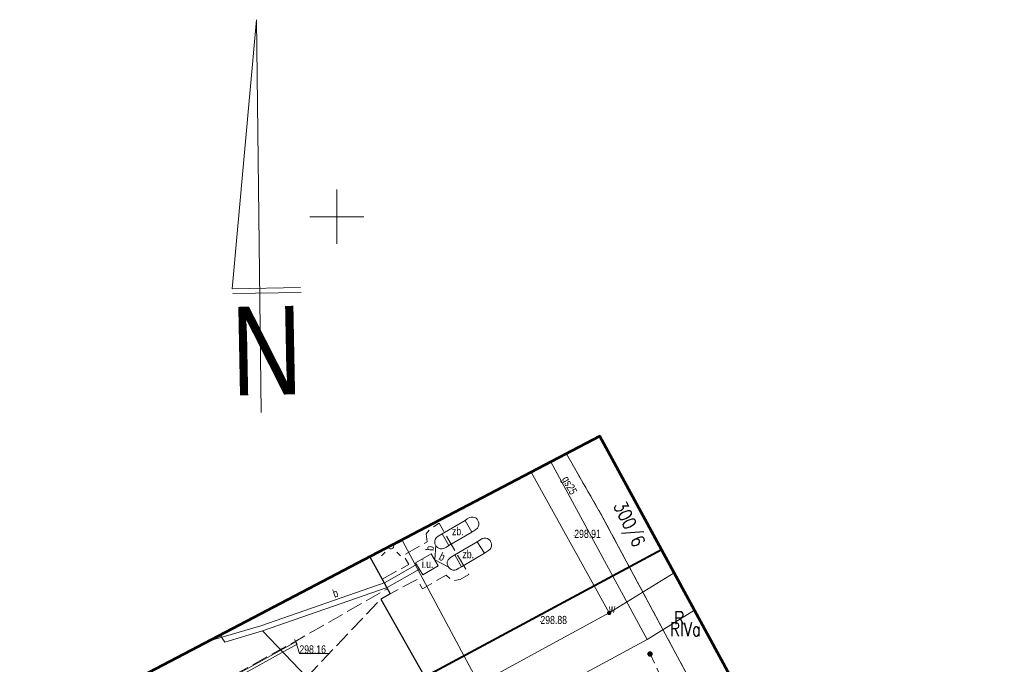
# Model space of a CAD drawing. Header units: metres. Extents: x 7437415 to 7437762, y 5556624 to 5556902.
# Tile 41 of 41: x 7437671 to 7437762, y 5556809 to 5556868. Entities that reach past the tile are written whole.
import ezdxf
from ezdxf.enums import TextEntityAlignment as Align

# ---------------------------------------------------------------- set-up
doc = ezdxf.new("R2010")
doc.units = ezdxf.units.M
doc.header["$MEASUREMENT"] = 0
for name, pattern in [('EGBU01-500', [1, 0.5, -0.5]), ('ib07_500', [1.5, 1, -0.5]), ('KTJZ01-500', [2, 1.5, -0.5])]:
    doc.linetypes.add(name, pattern=pattern)
doc.layers.get('0').update_dxf_attribs({"color": 250, "lineweight": 5})
for name, color, linetype, lineweight in [('203-Punkt załamania granicy działki nie stabilizowany', 7, 'Continuous', 5), ('EGBD03', 250, 'Continuous', 5), ('EGBK02', 250, 'Continuous', 5), ('EGBP04_03', 250, 'Continuous', 5), ('EGBU01', 250, 'Continuous', 5), ('KTJZ01', 250, 'Continuous', 5), ('KTKR01', 250, 'Continuous', 5), ('MPZP', 250, 'Continuous', 5), ('odwodnienie liniowe (linia)', 7, 'Continuous', 5), ('punkt o określonej wysokości (sieć kanalizacyjna)', 7, 'Continuous', 5), ('punkt o określonej wysokości (sieć kanalizacyjna)-Atr2', 7, 'Continuous', 5), ('punkt wysokościowy naturalny', 7, 'Continuous', 5), ('punkt wysokościowy sztuczny', 7, 'Continuous', 5), ('reklama lub tablica informacyjna (linia)', 7, 'Continuous', 5), ('reklama lub tablica informacyjna (linia) - symbol', 7, 'Continuous', 5), ('RTPW01', 250, 'Continuous', 5), ('RTPW02', 250, 'Continuous', 5), ('SUPE_01', 250, 'Continuous', 5), ('SUPG_01', 250, 'Continuous', 5), ('SUPW_01', 250, 'Continuous', 5), ('SUUS06', 250, 'Continuous', 5), ('SUUS25_W', 250, 'Continuous', 5), ('Warstwa 1', 250, 'Continuous', 5), ('Warstwa 3', 250, 'Continuous', 5), ('Znak_N', 250, 'Continuous', 5)]:
    doc.layers.add(name, color=color, linetype=linetype, lineweight=lineweight)
doc.styles.get("Standard").update_dxf_attribs({"font": 'txt.shx', "width": 0.75})
doc.styles.add('Style-COMPRESSED', font='COMPRESSED.shx')
doc.styles.add('Style-ksztalty', font='ksztalty.shx')
doc.styles.add('Style-WORKING', font='WORKING.shx')
doc.linetypes.add('KTOK05_01-500', pattern='A,3.75,[13,dgnlstyle-rozp_2015.shx,S=0.002778,R=0,X=0,Y=0],3.75', length=7.5)
doc.linetypes.add('us06-500', pattern='A,0.4,["^V",Style-ksztalty,S=0.5,R=0,X=0,Y=0],0', length=0.4)

# ---------------------------------------------------------------- blocks, each defined once
blk = doc.blocks.new('IB07')
at = {"linetype": 'Continuous', "lineweight": 13, "ltscale": 10}
h = blk.add_hatch(color=0, dxfattribs=at)
edge = h.paths.add_edge_path()
edge.add_arc((0, 0), 2.5, 0, 360)
blk = doc.blocks.new('PW01')
at = {"layer": 'punkt wysokościowy naturalny', "linetype": 'Continuous', "lineweight": 13}
h = blk.add_hatch(color=0, dxfattribs=at)
edge = h.paths.add_edge_path()
edge.add_arc((0, 0), 0.45, 0, 360)
blk = doc.blocks.new('203')
at = {"layer": '203-Punkt załamania granicy działki nie stabilizowany', "linetype": 'Continuous', "lineweight": 13}
h = blk.add_hatch(color=96, dxfattribs=at)
edge = h.paths.add_edge_path()
edge.add_arc((0, 0), 0.45, 0, 360)
blk = doc.blocks.new('PW02')
at = {"layer": 'punkt wysokościowy sztuczny', "linetype": 'Continuous', "lineweight": 13}
h = blk.add_hatch(color=0, dxfattribs=at)
edge = h.paths.add_edge_path()
edge.add_arc((0, 0), 0.45, 0, 360)
blk = doc.blocks.new('SUUS25')
at = {"layer": 'SUUS25_W', "linetype": 'Continuous', "lineweight": 0}
h = blk.add_hatch(color=250, dxfattribs=at)
edge = h.paths.add_edge_path()
edge.add_arc((0, 0), 0.2, 0, 360)
blk = doc.blocks.new('2')
at = {"layer": 'Znak_N', "color": 250, "linetype": 'Continuous', "lineweight": 13}
for p, q in [((-0.57, 47.43), (-4.76, 0.76)), ((0.25, -20.69), (-0.57, 47.43)), ((-4.76, 0.76), (7.08, 0.99)), ((-4.65, -0.09), (7.19, 0.14))]:
    blk.add_line(p, q, dxfattribs=at)
at = {"layer": 'Znak_N', "color": 250, "linetype": 'Continuous', "lineweight": 13, "style": 'Style-COMPRESSED', "width": 0.833332}
blk.add_text('N', height=15.36, rotation=1.1353, dxfattribs=at).set_placement((-4.81, -17.77))

msp = doc.modelspace()

# ---------------------------------------------------------------- linework, layer by layer
at = {"color": 7, "linetype": 'Continuous', "lineweight": 13}
for p, q in [((7437704.46, 5556819.1), (7437704.107, 5556818.747)), ((7437704.46, 5556819.1), (7437704.107, 5556818.747)), ((7437705.521, 5556819.1), (7437705.874, 5556818.747)), ((7437705.521, 5556819.1), (7437705.874, 5556818.747))]:
    msp.add_line(p, q, dxfattribs=at)
at = {"color": 7, "linetype": 'Continuous', "lineweight": 13, "flags": 128}
for points in [[(7437712.44, 5556820.93), (7437712.819, 5556821.178), (7437712.961, 5556821.299), (7437713.043, 5556821.416), (7437713.105, 5556821.591), (7437713.102, 5556821.777), (7437713.068, 5556821.895), (7437713.012, 5556822.018), (7437712.952, 5556822.121), (7437712.836, 5556822.213), (7437712.709, 5556822.284), (7437712.559, 5556822.327), (7437712.375, 5556822.324), (7437712.242, 5556822.29), (7437712.007, 5556822.144), (7437711.83, 5556822.01)], [(7437712.44, 5556820.93), (7437712.819, 5556821.178), (7437712.961, 5556821.299), (7437713.043, 5556821.416), (7437713.105, 5556821.591), (7437713.102, 5556821.777), (7437713.068, 5556821.895), (7437713.012, 5556822.018), (7437712.952, 5556822.121), (7437712.836, 5556822.213), (7437712.709, 5556822.284), (7437712.559, 5556822.327), (7437712.375, 5556822.324), (7437712.242, 5556822.29), (7437712.007, 5556822.144), (7437711.83, 5556822.01)], [(7437709.72, 5556820.78), (7437709.33, 5556820.55), (7437709.183, 5556820.435), (7437709.095, 5556820.323), (7437709.025, 5556820.151), (7437709.02, 5556819.965), (7437709.048, 5556819.845), (7437709.098, 5556819.72), (7437709.153, 5556819.615), (7437709.265, 5556819.517), (7437709.388, 5556819.44), (7437709.536, 5556819.39), (7437709.72, 5556819.384), (7437709.855, 5556819.412), (7437710.096, 5556819.547), (7437710.33, 5556819.69)], [(7437709.72, 5556820.78), (7437709.33, 5556820.55), (7437709.183, 5556820.435), (7437709.095, 5556820.323), (7437709.025, 5556820.151), (7437709.02, 5556819.965), (7437709.048, 5556819.845), (7437709.098, 5556819.72), (7437709.153, 5556819.615), (7437709.265, 5556819.517), (7437709.388, 5556819.44), (7437709.536, 5556819.39), (7437709.72, 5556819.384), (7437709.855, 5556819.412), (7437710.096, 5556819.547), (7437710.33, 5556819.69)], [(7437709.14, 5556819.72), (7437709.02, 5556818.39), (7437710.27, 5556817.74)], [(7437709.14, 5556819.72), (7437709.02, 5556818.39), (7437710.27, 5556817.74)], [(7437713.61, 5556818.98), (7437713.989, 5556819.228), (7437714.131, 5556819.349), (7437714.213, 5556819.466), (7437714.275, 5556819.641), (7437714.272, 5556819.827), (7437714.238, 5556819.945), (7437714.182, 5556820.068), (7437714.122, 5556820.171), (7437714.006, 5556820.263), (7437713.879, 5556820.334), (7437713.729, 5556820.377), (7437713.545, 5556820.374), (7437713.412, 5556820.34), (7437713.177, 5556820.194), (7437712.95, 5556820.04)], [(7437713.61, 5556818.98), (7437713.989, 5556819.228), (7437714.131, 5556819.349), (7437714.213, 5556819.466), (7437714.275, 5556819.641), (7437714.272, 5556819.827), (7437714.238, 5556819.945), (7437714.182, 5556820.068), (7437714.122, 5556820.171), (7437714.006, 5556820.263), (7437713.879, 5556820.334), (7437713.729, 5556820.377), (7437713.545, 5556820.374), (7437713.412, 5556820.34), (7437713.177, 5556820.194), (7437712.95, 5556820.04)], [(7437710.88, 5556818.83), (7437710.49, 5556818.6), (7437710.343, 5556818.485), (7437710.255, 5556818.373), (7437710.185, 5556818.201), (7437710.18, 5556818.015), (7437710.208, 5556817.895), (7437710.258, 5556817.77), (7437710.313, 5556817.665), (7437710.425, 5556817.567), (7437710.548, 5556817.49), (7437710.696, 5556817.44), (7437710.88, 5556817.434), (7437711.015, 5556817.462), (7437711.256, 5556817.597), (7437711.49, 5556817.74)], [(7437710.88, 5556818.83), (7437710.49, 5556818.6), (7437710.343, 5556818.485), (7437710.255, 5556818.373), (7437710.185, 5556818.201), (7437710.18, 5556818.015), (7437710.208, 5556817.895), (7437710.258, 5556817.77), (7437710.313, 5556817.665), (7437710.425, 5556817.567), (7437710.548, 5556817.49), (7437710.696, 5556817.44), (7437710.88, 5556817.434), (7437711.015, 5556817.462), (7437711.256, 5556817.597), (7437711.49, 5556817.74)], [(7437707.35, 5556817.94), (7437704.44, 5556816.3), (7437692.98, 5556812.3), (7437689.52, 5556811.27), (7437688.34, 5556810.93)]]:
    msp.add_lwpolyline(points, dxfattribs=at)
for points in [[(7437709.72, 5556820.78), (7437710.34, 5556819.7), (7437712.44, 5556820.93), (7437711.83, 5556822.01), (7437709.72, 5556820.78)], [(7437709.72, 5556820.78), (7437710.34, 5556819.7), (7437712.44, 5556820.93), (7437711.83, 5556822.01), (7437709.72, 5556820.78)], [(7437712.95, 5556820.04), (7437713.61, 5556818.98), (7437711.49, 5556817.74), (7437710.88, 5556818.83), (7437712.95, 5556820.04)], [(7437712.95, 5556820.04), (7437713.61, 5556818.98), (7437711.49, 5556817.74), (7437710.88, 5556818.83), (7437712.95, 5556820.04)], [(7437707.25, 5556818.1), (7437707.92, 5556817.01), (7437709.35, 5556817.84), (7437708.69, 5556818.94), (7437707.25, 5556818.1)], [(7437707.25, 5556818.1), (7437707.92, 5556817.01), (7437709.35, 5556817.84), (7437708.69, 5556818.94), (7437707.25, 5556818.1)]]:
    msp.add_lwpolyline(points, close=True, dxfattribs=at)
msp.add_lwpolyline([(7437705.186, 5556819.785), (7437704.751, 5556819.557, 1.206521), (7437705.186, 5556819.785)], format="xyb", close=True, dxfattribs=at)
msp.add_lwpolyline([(7437705.186, 5556819.785), (7437704.751, 5556819.557, 1.206521), (7437705.186, 5556819.785)], format="xyb", close=True, dxfattribs=at)
at = {"color": 21, "linetype": 'Continuous', "lineweight": 13, "flags": 128}
msp.add_lwpolyline([(7437707.35, 5556817.94), (7437704.44, 5556816.3), (7437692.98, 5556812.3), (7437689.52, 5556811.27), (7437688.34, 5556810.93)], dxfattribs=at)
at = {"color": 1, "linetype": 'Continuous', "lineweight": 13, "flags": 128}
msp.add_lwpolyline([(7437693.14, 5556811.82), (7437704.64, 5556815.84), (7437707.62, 5556817.51)], dxfattribs=at)
msp.add_lwpolyline([(7437693.14, 5556811.82), (7437704.64, 5556815.84), (7437707.62, 5556817.51)], dxfattribs=at)
at = {"layer": 'EGBD03', "color": 96, "linetype": 'Continuous', "lineweight": 13, "flags": 128}
for points in [[(7437721.165, 5556828.154), (7437724.44, 5556822.45)], [(7437724.44, 5556822.45), (7437734.79, 5556803.15)]]:
    msp.add_lwpolyline(points, dxfattribs=at)
at = {"layer": 'EGBU01', "color": 96, "linetype": 'EGBU01-500', "lineweight": 13, "flags": 128}
for points in [[(7437721.165, 5556828.154), (7437724.44, 5556822.45)], [(7437724.44, 5556822.45), (7437721.165, 5556828.154)], [(7437724.44, 5556822.45), (7437734.79, 5556803.15)], [(7437734.79, 5556803.15), (7437724.44, 5556822.45)]]:
    msp.add_lwpolyline(points, dxfattribs=at)
at = {"layer": 'KTJZ01', "color": 7, "linetype": 'KTJZ01-500', "lineweight": 13, "flags": 128}
for points in [[(7437704.18, 5556816.61), (7437706.65, 5556817.94), (7437706.16, 5556818.82), (7437708.34, 5556820.05), (7437708.23, 5556820.77), (7437708.62, 5556821.26), (7437709.42, 5556821.75), (7437712.16, 5556817.04), (7437711.36, 5556816.56), (7437710.65, 5556816.46), (7437710.07, 5556816.98), (7437707.9, 5556815.7), (7437707.4, 5556816.58), (7437704.91, 5556815.25)], [(7437487.24, 5556665.88), (7437500.01, 5556668.65), (7437509.93, 5556671.34), (7437514.81, 5556672.66), (7437528.54, 5556677.57), (7437546.18, 5556685.08), (7437562.31, 5556693.39), (7437575.78, 5556700.17), (7437584.6, 5556705.2), (7437599.33, 5556712.79), (7437607.41, 5556717.03), (7437624.22, 5556725.75), (7437636.91, 5556731.79), (7437639.91, 5556733.3), (7437648.13, 5556737.1), (7437664.08, 5556744.94), (7437674.41, 5556750.47), (7437695.47, 5556762.01), (7437726.23, 5556778.98), (7437745.592, 5556790.579), (7437740.524, 5556799.89), (7437726.071, 5556794.065), (7437721.424, 5556793.261), (7437718.653, 5556793.684), (7437716.454, 5556794.853), (7437714.78, 5556796.65), (7437713.44, 5556798.18), (7437704.05, 5556814.76), (7437696.46, 5556806.77), (7437698.53, 5556806.84), (7437700.74, 5556806.26), (7437702.79, 5556804.94), (7437704.06, 5556803.16), (7437709.44, 5556793.77), (7437711.44, 5556790.12), (7437712.13, 5556787.63), (7437712.21, 5556785.35), (7437711.59, 5556783.66), (7437709.87, 5556781.76), (7437701.28, 5556777.09), (7437699.42, 5556776.48), (7437697.78, 5556776.19), (7437695.76, 5556776.41), (7437693.65, 5556777.51), (7437692.09, 5556778.89), (7437690.49, 5556781.22), (7437685.25, 5556778.28), (7437686.1, 5556775.03), (7437686.085, 5556773.72), (7437685.81, 5556772.51), (7437685.3, 5556771.32), (7437684.475, 5556769.98), (7437683.43, 5556768.68), (7437682.12, 5556767.23), (7437680.52, 5556765.9), (7437679.609, 5556765.424), (7437667.4, 5556758.73), (7437656.58, 5556752.94), (7437646.03, 5556747.24), (7437635.04, 5556741.31), (7437625.46, 5556735.97), (7437617.31, 5556731.03), (7437610.73, 5556727.32), (7437599.83, 5556721.28), (7437592.56, 5556717.41), (7437581.48, 5556711.39), (7437572.19, 5556706.38), (7437570.63, 5556705.57), (7437559.43, 5556699.57), (7437555.27, 5556697.37), (7437547.58, 5556693.6), (7437542.1, 5556690.99), (7437536.78, 5556688.64), (7437527.13, 5556684.56), (7437524.75, 5556685.69), (7437522.99, 5556687.15), (7437521.44, 5556689.45), (7437520.46, 5556691.39), (7437515.43, 5556689.51), (7437516.09, 5556686.202), (7437515.98, 5556684.5), (7437514.73, 5556681.38), (7437513.55, 5556680.28), (7437512.1, 5556679.32), (7437507.87, 5556678.13), (7437498.81, 5556675.82), (7437492.9, 5556674.29)]]:
    msp.add_lwpolyline(points, dxfattribs=at)
msp.add_lwpolyline([(7437703.033, 5556818.657), (7437682.498, 5556807.902), (7437684.47, 5556804.46), (7437696.2, 5556810.88), (7437704.66, 5556815.72), (7437704.18, 5556816.61), (7437703.033, 5556818.657)], close=True, dxfattribs=at)
at = {"layer": 'KTKR01', "color": 7, "linetype": 'Continuous', "lineweight": 30, "flags": 128}
msp.add_lwpolyline([(7437703.033, 5556818.657), (7437704.18, 5556816.61), (7437704.91, 5556815.25), (7437704.05, 5556814.76), (7437713.44, 5556798.18), (7437714.78, 5556796.65), (7437716.454, 5556794.853), (7437718.653, 5556793.684), (7437721.424, 5556793.261), (7437726.071, 5556794.065), (7437740.524, 5556799.89)], dxfattribs=at)
at = {"layer": 'MPZP', "color": 212, "linetype": 'KTOK05_01-500', "lineweight": 40, "flags": 128}
msp.add_lwpolyline([(7437480.35, 5556702.039), (7437498.164, 5556705.138), (7437519.727, 5556710.673), (7437570.307, 5556733.919), (7437638.513, 5556770.222), (7437729.943, 5556819.329)], dxfattribs=at)
at = {"layer": 'odwodnienie liniowe (linia)', "color": 0, "linetype": 'us06-500', "lineweight": 13}
for p, q in [((7437696.089, 5556811.039), (7437696.21, 5556810.82)), ((7437696.21, 5556810.82), (7437696.331, 5556810.601))]:
    msp.add_line(p, q, dxfattribs=at)
at = {"layer": 'odwodnienie liniowe (linia)', "color": 0, "lineweight": 13, "flags": 128}
msp.add_lwpolyline([(7437696.331, 5556810.601), (7437684.295, 5556803.932), (7437682.138, 5556807.714)], dxfattribs=at)
at = {"layer": 'punkt o określonej wysokości (sieć kanalizacyjna)-Atr2', "color": 7, "flags": 128}
msp.add_lwpolyline([(7437696.21, 5556810.82), (7437696.54, 5556809.73), (7437699.33, 5556809.73)], dxfattribs=at)
at = {"layer": 'reklama lub tablica informacyjna (linia)', "color": 7, "linetype": 'ib07_500', "lineweight": 13, "flags": 128}
msp.add_lwpolyline([(7437730.6, 5556806.15), (7437728.88, 5556809.7)], dxfattribs=at)
at = {"layer": 'SUPE_01', "color": 1, "linetype": 'Continuous', "lineweight": 13}
msp.add_line((7437706.05, 5556820.12), (7437706.001, 5556820.212), dxfattribs=at)
at = {"layer": 'SUPE_01', "color": 1, "linetype": 'Continuous', "lineweight": 13, "flags": 128}
for points in [[(7437715.74, 5556802.03), (7437706.05, 5556820.12), (7437704.97, 5556819.61)], [(7437704.51, 5556795.65), (7437697.94, 5556806.82), (7437693.14, 5556811.82), (7437689.66, 5556810.79), (7437689.233, 5556811.43)]]:
    msp.add_lwpolyline(points, dxfattribs=at)
at = {"layer": 'SUPG_01', "color": 52, "linetype": 'Continuous', "lineweight": 13, "flags": 128}
for points in [[(7437719.731, 5556827.403), (7437728.61, 5556811.05)], [(7437732.989, 5556813.733), (7437728.61, 5556811.05), (7437696.05, 5556793.43), (7437665.38, 5556774.15), (7437624.73, 5556752.297)]]:
    msp.add_lwpolyline(points, dxfattribs=at)
at = {"layer": 'SUPW_01', "color": 5, "linetype": 'Continuous', "lineweight": 13, "flags": 128}
for points in [[(7437717.916, 5556826.452), (7437725.11, 5556813.48)], [(7437699.03, 5556799.31), (7437725.11, 5556813.48), (7437731.114, 5556817.177)]]:
    msp.add_lwpolyline(points, dxfattribs=at)
at = {"layer": 'SUUS06', "color": 7, "linetype": 'Continuous', "lineweight": 13, "flags": 128}
msp.add_lwpolyline([(7437696.21, 5556810.82), (7437684.39, 5556804.27), (7437682.353, 5556807.84)], dxfattribs=at)
at = {"layer": 'Warstwa 1', "color": 207, "linetype": 'Continuous', "lineweight": 53, "true_color": 0x6e1e6e, "flags": 128}
msp.add_lwpolyline([(7437466.384, 5556694.725), (7437479.253, 5556654.299), (7437507.556, 5556623.548), (7437507.556, 5556623.548), (7437761.553, 5556761.255), (7437724.258, 5556829.774), (7437466.384, 5556694.725)], close=True, dxfattribs=at)
at = {"layer": 'Warstwa 3', "color": 7, "linetype": 'Continuous', "lineweight": 0}
for p, q in [((7437700, 5556852.5), (7437700, 5556847.5)), ((7437697.5, 5556850), (7437702.5, 5556850))]:
    msp.add_line(p, q, dxfattribs=at)

# ---------------------------------------------------------------- block references
at = {"layer": 'EGBP04_03', "color": 96, "linetype": 'Continuous', "lineweight": 13, "xscale": 0.1, "yscale": 0.1, "zscale": 0.1}
msp.add_blockref('203', (7437724.44, 5556822.45), dxfattribs=at)
at = {"layer": 'punkt o określonej wysokości (sieć kanalizacyjna)', "color": 7, "linetype": 'Continuous', "lineweight": 13, "xscale": 0.1, "yscale": 0.1, "zscale": 0.1}
msp.add_blockref('PW01', (7437696.21, 5556810.82), dxfattribs=at)
at = {"layer": 'reklama lub tablica informacyjna (linia) - symbol', "color": 7, "linetype": 'Continuous', "lineweight": 13, "xscale": 0.1, "yscale": 0.1, "zscale": 0.1}
msp.add_blockref('IB07', (7437728.88, 5556809.7), dxfattribs=at)
at = {"layer": 'RTPW02', "color": 7, "linetype": 'Continuous', "lineweight": 13, "xscale": 0.1, "yscale": 0.1, "zscale": 0.1}
for p in [(7437721.89, 5556820.64), (7437718.77, 5556812.7)]:
    msp.add_blockref('PW02', p, dxfattribs=at)
at = {"layer": 'SUUS25_W', "color": 7, "linetype": 'Continuous', "lineweight": 0}
msp.add_blockref('SUUS25', (7437725.11, 5556813.48), dxfattribs=at)
at = {"layer": 'Znak_N', "color": 7, "linetype": 'Continuous', "lineweight": 13, "xscale": 0.531344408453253, "yscale": 0.531344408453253, "zscale": 0.531344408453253, "rotation": 359.9628001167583}
msp.add_blockref('2', (7437692.882, 5556842.964), dxfattribs=at)
at = {"layer": 'Znak_N', "color": 7, "linetype": 'Continuous', "xscale": 0.531344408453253, "yscale": 0.531344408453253, "zscale": 0.531344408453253, "rotation": 359.9628001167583}
msp.add_blockref('2', (7437692.882, 5556842.964), dxfattribs=at)

# ---------------------------------------------------------------- texts
at = {"color": 7, "linetype": 'Continuous', "lineweight": 13, "style": 'Style-WORKING', "width": 0.8}
for s, p in [('zb.', (7437710.617, 5556820.647)), ('zb.', (7437710.617, 5556820.647)), ('zb.', (7437711.58, 5556818.528)), ('zb.', (7437711.58, 5556818.528)), ('i.u.', (7437707.836, 5556817.627)), ('i.u.', (7437707.836, 5556817.627))]:
    msp.add_text(s, height=0.75, dxfattribs=at).set_placement(p)
for rotation, p in [(84.84442, (7437708.923, 5556819.406)), (84.84442, (7437708.924, 5556819.408)), (332.52557, (7437709.537, 5556818.333)), (332.52557, (7437709.539, 5556818.332)), (19.24104, (7437699.99, 5556814.945))]:
    msp.add_text('b', height=0.75, rotation=rotation, dxfattribs=at).set_placement(p, align=Align.CENTER)
at = {"layer": 'EGBD03', "color": 96, "linetype": 'Continuous', "lineweight": 30, "width": 0.8}
msp.add_text('300/6', height=1.25, rotation=295.83617, dxfattribs=at).set_placement((7437725.473, 5556823.389))
at = {"layer": 'EGBK02', "color": 96, "linetype": 'Continuous', "lineweight": 30, "width": 0.8}
msp.add_text('RIVa', height=1.25, dxfattribs=at).set_placement((7437730.732, 5556812.607), align=Align.TOP_LEFT)
at = {"layer": 'EGBU01', "color": 96, "linetype": 'Continuous', "lineweight": 30, "insert": (7437731.112, 5556812.422), "char_height": 1.25, "attachment_point": 7, "line_spacing_factor": 0.6}
msp.add_mtext('\\FWORKING_1250;\\H1x;\\W0.8;R', dxfattribs=at)
at = {"layer": 'punkt o określonej wysokości (sieć kanalizacyjna)-Atr2', "color": 36, "insert": (7437696.54, 5556809.738), "char_height": 0.75, "attachment_point": 7, "line_spacing_factor": 0.6}
msp.add_mtext('\\FWORKING_1250;\\H1x;\\W0.8;298.16', dxfattribs=at)
at = {"layer": 'RTPW01', "color": 7, "linetype": 'Continuous', "lineweight": 13, "char_height": 0.75, "attachment_point": 7, "line_spacing_factor": 0.6}
for s, insert in [('\\FWORKING_1250;\\H1x;\\W0.8;298.91', (7437721.89, 5556820.39)), ('\\FWORKING_1250;\\H1x;\\W0.8;298.88', (7437718.77, 5556812.45))]:
    msp.add_mtext(s, dxfattribs=dict(at, insert=insert))
at = {"layer": 'SUPG_01', "color": 7, "linetype": 'Continuous', "lineweight": 13, "insert": (7437720.531, 5556825.727), "char_height": 0.75, "attachment_point": 7, "rotation": 298.439, "line_spacing_factor": 0.6}
msp.add_mtext('\\FWORKING_1250;\\H1x;\\W0.8;gs25', dxfattribs=at)
at = {"layer": 'SUUS25_W', "color": 7, "linetype": 'Continuous', "lineweight": 13, "insert": (7437725.091, 5556813.505), "char_height": 0.75, "attachment_point": 7, "line_spacing_factor": 0.6}
msp.add_mtext('\\FWORKING;\\H1x;\\W0.8;w', dxfattribs=at)

doc.saveas('drawing.dxf')
